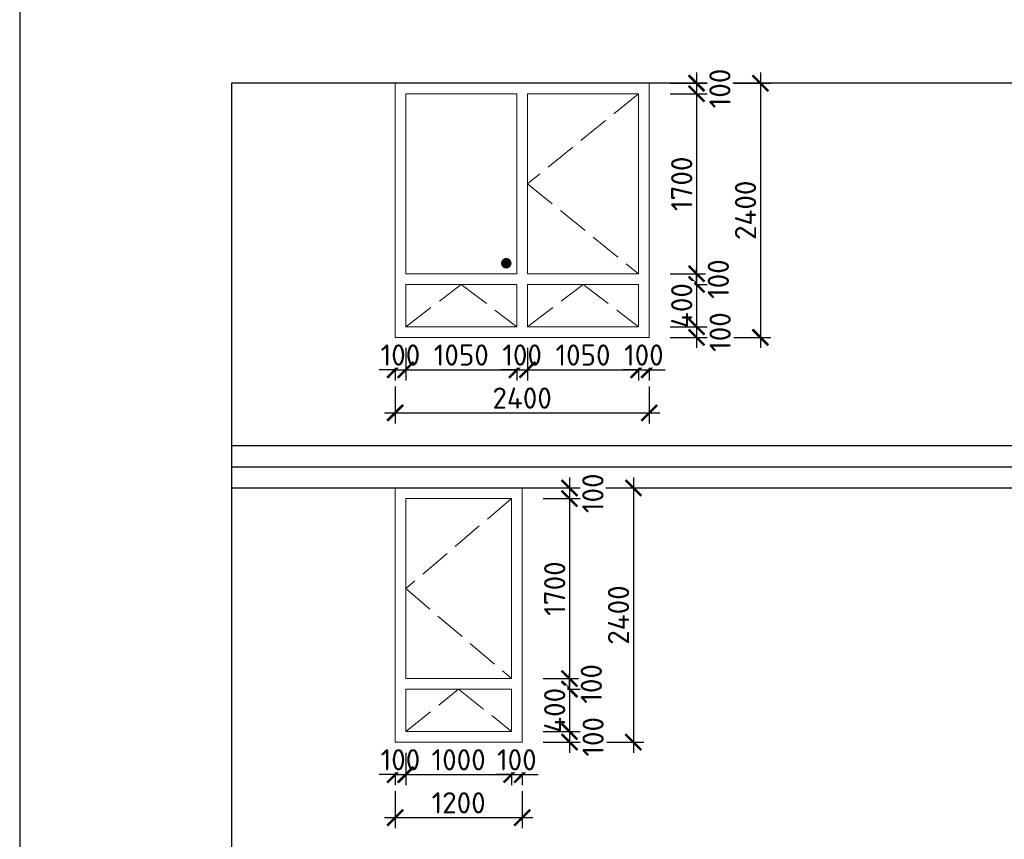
# Model space of a CAD drawing. Header units: millimetres. Extents: x -15250 to 1651995, y -140807 to 78716.
# Tile 41 of 45: x 214952 to 224255, y -18523 to -10784. Entities that reach past the tile are written whole.
import ezdxf

# ---------------------------------------------------------------- set-up
doc = ezdxf.new("R2010")
doc.units = ezdxf.units.MM
doc.header["$LTSCALE"] = 100
doc.header["$PDMODE"] = 3
doc.header["$PDSIZE"] = 150
doc.linetypes.add('0101aČÁRKOVANÁ', pattern=[4, 3, -1])
doc.layers.get('Defpoints').update_dxf_attribs({"lineweight": 9})
doc.layers.add('000-netisk', color=8, linetype='Continuous', plot=False)
for name, color, linetype, lineweight in [('010-kota', 3, 'Continuous', 9), ('010-okno', 10, 'Continuous', 15), ('010-otevirani', 11, '0101aČÁRKOVANÁ', 9)]:
    doc.layers.add(name, color=color, linetype=linetype, lineweight=lineweight)
doc.layers.add('010-srafa', color=11, linetype='Continuous', lineweight=9, transparency=0.5)
doc.styles.add('ISOCPEUR', font='isocpeur.ttf')
doc.dimstyles.new('TSUNAMI_100', dxfattribs={"dimscale": 100, "dimtxt": 2, "dimasz": 1.5, "dimexe": 1, "dimexo": 2, "dimgap": 0.4, "dimtad": 1, "dimdec": 0, "dimrnd": 5, "dimzin": 0, "dimtxsty": 'ISOCPEUR', "dimblk1": 'ARCHTICK', "dimblk2": 'ARCHTICK', "dimsah": 1, "dimcen": 0.09, "dimdle": 1, "dimclrd": 256, "dimclre": 256, "dimclrt": 256, "dimadec": 0, "dimazin": 0, "dimtfac": 1, "dimtdec": 0, "dimtix": 1, "dimtmove": 1, "dimatfit": 3, "dimfxlon": 1, "dimtfill": 1, "dimtolj": 1, "dimtzin": 0, "dimarcsym": 0})

# ---------------------------------------------------------------- blocks, each defined once
blk = doc.blocks.new('_ARCHTICK')
at = {"color": 0, "linetype": 'ByBlock', "const_width": 0.15}
blk.add_lwpolyline([(-0.5, -0.5), (0.5, 0.5)], dxfattribs=at)
blk = doc.blocks.new('*D84')
at = {"layer": '010-kota', "lineweight": -2, "transparency": 16777216}
for p, q in [((221347.1, -11283.6), (221347.1, -11583.6)), ((221099.5, -11383.6), (221447.1, -11383.6)), ((221097.1, -11483.6), (221447.1, -11483.6))]:
    blk.add_line(p, q, dxfattribs=at)
at = {"layer": 'Defpoints', "color": 0, "transparency": 16777216}
for p in [(220899.5, -11383.6), (220799.5, -11483.6), (221347.1, -11483.6)]:
    blk.add_point(p, dxfattribs=at)
at = {"layer": '010-kota', "transparency": 16777216, "insert": (221568.1, -11433.6), "char_height": 200, "attachment_point": 5, "rotation": 90, "style": 'ISOCPEUR', "bg_fill": 3, "box_fill_scale": 1.1, "bg_fill_color": 256, "bg_fill_true_color": 13158600, "bg_fill_transparency": 0}
blk.add_mtext('\\A1;100', dxfattribs=at)
at = {"layer": '010-kota', "lineweight": -2, "transparency": 16777216, "xscale": 150, "yscale": 150, "zscale": 150}
for p, rotation in [((221347.1, -11383.6), 90), ((221347.1, -11483.6), 270)]:
    blk.add_blockref('_ARCHTICK', p, dxfattribs=dict(at, rotation=rotation))
blk = doc.blocks.new('*D85')
at = {"layer": '010-kota', "lineweight": -2, "transparency": 16777216}
for p, q in [((221347.1, -11383.6), (221347.1, -13283.6)), ((221097.1, -11483.6), (221447.1, -11483.6)), ((221097.1, -13183.6), (221447.1, -13183.6))]:
    blk.add_line(p, q, dxfattribs=at)
at = {"layer": 'Defpoints', "color": 0, "transparency": 16777216}
for p in [(220799.5, -11483.6), (220799.5, -13183.6), (221347.1, -13183.6)]:
    blk.add_point(p, dxfattribs=at)
at = {"layer": '010-kota', "lineweight": -2, "transparency": 16777216, "xscale": 150, "yscale": 150, "zscale": 150}
for p, rotation in [((221347.1, -11483.6), 90), ((221347.1, -13183.6), 270)]:
    blk.add_blockref('_ARCHTICK', p, dxfattribs=dict(at, rotation=rotation))
at = {"layer": '010-kota', "transparency": 16777216, "insert": (221207.1, -12333.6), "char_height": 200, "attachment_point": 5, "rotation": 90, "style": 'ISOCPEUR', "bg_fill": 3, "box_fill_scale": 1.1, "bg_fill_color": 256, "bg_fill_true_color": 13158600, "bg_fill_transparency": 0}
blk.add_mtext('\\A1;1700', dxfattribs=at)
blk = doc.blocks.new('*D86')
at = {"layer": '010-kota', "lineweight": -2, "transparency": 16777216}
for p, q in [((221347.1, -13083.6), (221347.1, -13383.6)), ((221097.1, -13183.6), (221447.1, -13183.6)), ((221097.1, -13283.6), (221447.1, -13283.6))]:
    blk.add_line(p, q, dxfattribs=at)
at = {"layer": 'Defpoints', "color": 0, "transparency": 16777216}
for p in [(220799.5, -13183.6), (220799.5, -13283.6), (221347.1, -13283.6)]:
    blk.add_point(p, dxfattribs=at)
at = {"layer": '010-kota', "transparency": 16777216, "insert": (221553.2, -13233.6), "char_height": 200, "attachment_point": 5, "rotation": 90, "style": 'ISOCPEUR', "bg_fill": 3, "box_fill_scale": 1.1, "bg_fill_color": 256, "bg_fill_true_color": 13158600, "bg_fill_transparency": 0}
blk.add_mtext('\\A1;100', dxfattribs=at)
at = {"layer": '010-kota', "lineweight": -2, "transparency": 16777216, "xscale": 150, "yscale": 150, "zscale": 150}
for p, rotation in [((221347.1, -13183.6), 90), ((221347.1, -13283.6), 270)]:
    blk.add_blockref('_ARCHTICK', p, dxfattribs=dict(at, rotation=rotation))
blk = doc.blocks.new('*D87')
at = {"layer": '010-kota', "lineweight": -2, "transparency": 16777216}
for p, q in [((221347.1, -13283.6), (221347.1, -13133.6)), ((221097.1, -13283.6), (221447.1, -13283.6)), ((221347.1, -13283.6), (221347.1, -13683.6)), ((221097.1, -13683.6), (221447.1, -13683.6)), ((221347.1, -13683.6), (221347.1, -13833.6))]:
    blk.add_line(p, q, dxfattribs=at)
at = {"layer": 'Defpoints', "color": 0, "transparency": 16777216}
for p in [(220799.5, -13283.6), (220799.5, -13683.6)]:
    blk.add_point(p, dxfattribs=at)
at = {"layer": '010-kota', "lineweight": -2, "transparency": 16777216, "xscale": 150, "yscale": 150, "zscale": 150}
for p, rotation in [((221347.1, -13283.6), 270), ((221347.1, -13683.6), 90)]:
    blk.add_blockref('_ARCHTICK', p, dxfattribs=dict(at, rotation=rotation))
at = {"layer": '010-kota', "transparency": 16777216, "insert": (221207.1, -13483.6), "char_height": 200, "attachment_point": 5, "rotation": 90, "style": 'ISOCPEUR', "bg_fill": 3, "box_fill_scale": 1.1, "bg_fill_color": 256, "bg_fill_true_color": 13158600, "bg_fill_transparency": 0}
blk.add_mtext('\\A1;400', dxfattribs=at)
at = {"layer": 'Defpoints', "color": 0, "transparency": 16777216}
blk.add_point((221347.1, -13683.6), dxfattribs=at)
blk = doc.blocks.new('*D88')
at = {"layer": '010-kota', "lineweight": -2, "transparency": 16777216}
for p, q in [((221347.1, -13583.6), (221347.1, -13883.6)), ((221097.1, -13683.6), (221447.1, -13683.6)), ((221099.5, -13783.6), (221447.1, -13783.6))]:
    blk.add_line(p, q, dxfattribs=at)
at = {"layer": 'Defpoints', "color": 0, "transparency": 16777216}
for p in [(220799.5, -13683.6), (220899.5, -13783.6), (221347.1, -13783.6)]:
    blk.add_point(p, dxfattribs=at)
at = {"layer": '010-kota', "transparency": 16777216, "insert": (221569.8, -13733.6), "char_height": 200, "attachment_point": 5, "rotation": 90, "style": 'ISOCPEUR', "bg_fill": 3, "box_fill_scale": 1.1, "bg_fill_color": 256, "bg_fill_true_color": 13158600, "bg_fill_transparency": 0}
blk.add_mtext('\\A1;100', dxfattribs=at)
at = {"layer": '010-kota', "lineweight": -2, "transparency": 16777216, "xscale": 150, "yscale": 150, "zscale": 150}
for p, rotation in [((221347.1, -13683.6), 90), ((221347.1, -13783.6), 270)]:
    blk.add_blockref('_ARCHTICK', p, dxfattribs=dict(at, rotation=rotation))
blk = doc.blocks.new('*D89')
at = {"layer": '010-kota', "lineweight": -2, "transparency": 16777216}
for p, q in [((218599.5, -13883.6), (218599.5, -14190.4)), ((218499.5, -13983.6), (218499.5, -14190.4)), ((218499.5, -14090.4), (218349.5, -14090.4)), ((218499.5, -14090.4), (218599.5, -14090.4)), ((218599.5, -14090.4), (218749.5, -14090.4))]:
    blk.add_line(p, q, dxfattribs=at)
at = {"layer": 'Defpoints', "color": 0, "transparency": 16777216}
for p in [(218599.5, -13683.6), (218499.5, -13783.6)]:
    blk.add_point(p, dxfattribs=at)
at = {"layer": '010-kota', "lineweight": -2, "transparency": 16777216, "xscale": 150, "yscale": 150, "zscale": 150}
blk.add_blockref('_ARCHTICK', (218499.5, -14090.4), dxfattribs=at)
at = {"layer": '010-kota', "lineweight": -2, "transparency": 16777216, "xscale": 150, "yscale": 150, "zscale": 150, "rotation": 180}
blk.add_blockref('_ARCHTICK', (218599.5, -14090.4), dxfattribs=at)
at = {"layer": '010-kota', "transparency": 16777216, "insert": (218549.5, -13950.4), "char_height": 200, "attachment_point": 5, "style": 'ISOCPEUR', "bg_fill": 3, "box_fill_scale": 1.1, "bg_fill_color": 256, "bg_fill_true_color": 13158600, "bg_fill_transparency": 0}
blk.add_mtext('\\A1;100', dxfattribs=at)
at = {"layer": 'Defpoints', "color": 0, "transparency": 16777216}
blk.add_point((218599.5, -14090.4), dxfattribs=at)
blk = doc.blocks.new('*D90')
at = {"layer": '010-kota', "lineweight": -2, "transparency": 16777216}
for p, q in [((218599.5, -13883.6), (218599.5, -14190.4)), ((219649.5, -13883.6), (219649.5, -14190.4)), ((218499.5, -14090.4), (219749.5, -14090.4))]:
    blk.add_line(p, q, dxfattribs=at)
at = {"layer": 'Defpoints', "color": 0, "transparency": 16777216}
for p in [(218599.5, -13683.6), (219649.5, -13683.6), (219649.5, -14090.4)]:
    blk.add_point(p, dxfattribs=at)
at = {"layer": '010-kota', "lineweight": -2, "transparency": 16777216, "xscale": 150, "yscale": 150, "zscale": 150, "rotation": 180}
blk.add_blockref('_ARCHTICK', (218599.5, -14090.4), dxfattribs=at)
at = {"layer": '010-kota', "lineweight": -2, "transparency": 16777216, "xscale": 150, "yscale": 150, "zscale": 150}
blk.add_blockref('_ARCHTICK', (219649.5, -14090.4), dxfattribs=at)
at = {"layer": '010-kota', "transparency": 16777216, "insert": (219124.5, -13950.4), "char_height": 200, "attachment_point": 5, "style": 'ISOCPEUR', "bg_fill": 3, "box_fill_scale": 1.1, "bg_fill_color": 256, "bg_fill_true_color": 13158600, "bg_fill_transparency": 0}
blk.add_mtext('\\A1;1050', dxfattribs=at)
blk = doc.blocks.new('*D91')
at = {"layer": '010-kota', "lineweight": -2, "transparency": 16777216}
for p, q in [((219649.5, -13883.6), (219649.5, -14190.4)), ((219749.5, -13883.6), (219749.5, -14190.4)), ((219649.5, -14090.4), (219499.5, -14090.4)), ((219649.5, -14090.4), (219749.5, -14090.4)), ((219749.5, -14090.4), (219899.5, -14090.4))]:
    blk.add_line(p, q, dxfattribs=at)
at = {"layer": 'Defpoints', "color": 0, "transparency": 16777216}
for p in [(219649.5, -13683.6), (219749.5, -13683.6)]:
    blk.add_point(p, dxfattribs=at)
at = {"layer": '010-kota', "lineweight": -2, "transparency": 16777216, "xscale": 150, "yscale": 150, "zscale": 150}
blk.add_blockref('_ARCHTICK', (219649.5, -14090.4), dxfattribs=at)
at = {"layer": '010-kota', "lineweight": -2, "transparency": 16777216, "xscale": 150, "yscale": 150, "zscale": 150, "rotation": 180}
blk.add_blockref('_ARCHTICK', (219749.5, -14090.4), dxfattribs=at)
at = {"layer": '010-kota', "transparency": 16777216, "insert": (219699.5, -13950.4), "char_height": 200, "attachment_point": 5, "style": 'ISOCPEUR', "bg_fill": 3, "box_fill_scale": 1.1, "bg_fill_color": 256, "bg_fill_true_color": 13158600, "bg_fill_transparency": 0}
blk.add_mtext('\\A1;100', dxfattribs=at)
at = {"layer": 'Defpoints', "color": 0, "transparency": 16777216}
blk.add_point((219749.5, -14090.4), dxfattribs=at)
blk = doc.blocks.new('*D92')
at = {"layer": '010-kota', "lineweight": -2, "transparency": 16777216}
for p, q in [((219749.5, -13883.6), (219749.5, -14190.4)), ((220799.5, -13883.6), (220799.5, -14190.4)), ((219649.5, -14090.4), (220899.5, -14090.4))]:
    blk.add_line(p, q, dxfattribs=at)
at = {"layer": 'Defpoints', "color": 0, "transparency": 16777216}
for p in [(219749.5, -13683.6), (220799.5, -13683.6), (220799.5, -14090.4)]:
    blk.add_point(p, dxfattribs=at)
at = {"layer": '010-kota', "lineweight": -2, "transparency": 16777216, "xscale": 150, "yscale": 150, "zscale": 150, "rotation": 180}
blk.add_blockref('_ARCHTICK', (219749.5, -14090.4), dxfattribs=at)
at = {"layer": '010-kota', "lineweight": -2, "transparency": 16777216, "xscale": 150, "yscale": 150, "zscale": 150}
blk.add_blockref('_ARCHTICK', (220799.5, -14090.4), dxfattribs=at)
at = {"layer": '010-kota', "transparency": 16777216, "insert": (220274.5, -13950.4), "char_height": 200, "attachment_point": 5, "style": 'ISOCPEUR', "bg_fill": 3, "box_fill_scale": 1.1, "bg_fill_color": 256, "bg_fill_true_color": 13158600, "bg_fill_transparency": 0}
blk.add_mtext('\\A1;1050', dxfattribs=at)
blk = doc.blocks.new('*D93')
at = {"layer": '010-kota', "lineweight": -2, "transparency": 16777216}
for p, q in [((220799.5, -13883.6), (220799.5, -14190.4)), ((220899.5, -13983.6), (220899.5, -14190.4)), ((220799.5, -14090.4), (220649.5, -14090.4)), ((220799.5, -14090.4), (220899.5, -14090.4)), ((220899.5, -14090.4), (221049.5, -14090.4))]:
    blk.add_line(p, q, dxfattribs=at)
at = {"layer": 'Defpoints', "color": 0, "transparency": 16777216}
for p in [(220799.5, -13683.6), (220899.5, -13783.6)]:
    blk.add_point(p, dxfattribs=at)
at = {"layer": '010-kota', "lineweight": -2, "transparency": 16777216, "xscale": 150, "yscale": 150, "zscale": 150}
blk.add_blockref('_ARCHTICK', (220799.5, -14090.4), dxfattribs=at)
at = {"layer": '010-kota', "lineweight": -2, "transparency": 16777216, "xscale": 150, "yscale": 150, "zscale": 150, "rotation": 180}
blk.add_blockref('_ARCHTICK', (220899.5, -14090.4), dxfattribs=at)
at = {"layer": '010-kota', "transparency": 16777216, "insert": (220849.5, -13950.4), "char_height": 200, "attachment_point": 5, "style": 'ISOCPEUR', "bg_fill": 3, "box_fill_scale": 1.1, "bg_fill_color": 256, "bg_fill_true_color": 13158600, "bg_fill_transparency": 0}
blk.add_mtext('\\A1;100', dxfattribs=at)
at = {"layer": 'Defpoints', "color": 0, "transparency": 16777216}
blk.add_point((220899.5, -14090.4), dxfattribs=at)
blk = doc.blocks.new('*D94')
at = {"layer": '010-kota', "lineweight": -2, "transparency": 16777216}
for p, q in [((221950.2, -11283.6), (221950.2, -13883.6)), ((221700.2, -11383.6), (222050.2, -11383.6)), ((221700.2, -13783.6), (222050.2, -13783.6))]:
    blk.add_line(p, q, dxfattribs=at)
at = {"layer": 'Defpoints', "color": 0, "transparency": 16777216}
for p in [(220899.5, -11383.6), (220899.5, -13783.6), (221950.2, -13783.6)]:
    blk.add_point(p, dxfattribs=at)
at = {"layer": '010-kota', "lineweight": -2, "transparency": 16777216, "xscale": 150, "yscale": 150, "zscale": 150}
for p, rotation in [((221950.2, -11383.6), 90), ((221950.2, -13783.6), 270)]:
    blk.add_blockref('_ARCHTICK', p, dxfattribs=dict(at, rotation=rotation))
at = {"layer": '010-kota', "transparency": 16777216, "insert": (221810.2, -12583.6), "char_height": 200, "attachment_point": 5, "rotation": 90, "style": 'ISOCPEUR', "bg_fill": 3, "box_fill_scale": 1.1, "bg_fill_color": 256, "bg_fill_true_color": 13158600, "bg_fill_transparency": 0}
blk.add_mtext('\\A1;2400', dxfattribs=at)
blk = doc.blocks.new('*D95')
at = {"layer": '010-kota', "lineweight": -2, "transparency": 16777216}
for p, q in [((218499.5, -14246.7), (218499.5, -14596.7)), ((220899.5, -14246.7), (220899.5, -14596.7)), ((218399.5, -14496.7), (220999.5, -14496.7))]:
    blk.add_line(p, q, dxfattribs=at)
at = {"layer": 'Defpoints', "color": 0, "transparency": 16777216}
for p in [(218499.5, -13783.6), (220899.5, -13783.6), (220899.5, -14496.7)]:
    blk.add_point(p, dxfattribs=at)
at = {"layer": '010-kota', "lineweight": -2, "transparency": 16777216, "xscale": 150, "yscale": 150, "zscale": 150, "rotation": 180}
blk.add_blockref('_ARCHTICK', (218499.5, -14496.7), dxfattribs=at)
at = {"layer": '010-kota', "lineweight": -2, "transparency": 16777216, "xscale": 150, "yscale": 150, "zscale": 150}
blk.add_blockref('_ARCHTICK', (220899.5, -14496.7), dxfattribs=at)
at = {"layer": '010-kota', "transparency": 16777216, "insert": (219699.5, -14356.7), "char_height": 200, "attachment_point": 5, "style": 'ISOCPEUR', "bg_fill": 3, "box_fill_scale": 1.1, "bg_fill_color": 256, "bg_fill_true_color": 13158600, "bg_fill_transparency": 0}
blk.add_mtext('\\A1;2400', dxfattribs=at)
blk = doc.blocks.new('*D96')
at = {"layer": '010-kota', "lineweight": -2, "transparency": 16777216}
for p, q in [((220147.1, -15105.8), (220147.1, -15405.8)), ((219899.5, -15205.8), (220247.1, -15205.8)), ((219897.1, -15305.8), (220247.1, -15305.8))]:
    blk.add_line(p, q, dxfattribs=at)
at = {"layer": 'Defpoints', "color": 0, "transparency": 16777216}
for p in [(219699.5, -15205.8), (219599.5, -15305.8), (220147.1, -15305.8)]:
    blk.add_point(p, dxfattribs=at)
at = {"layer": '010-kota', "transparency": 16777216, "insert": (220368.1, -15255.8), "char_height": 200, "attachment_point": 5, "rotation": 90, "style": 'ISOCPEUR', "bg_fill": 3, "box_fill_scale": 1.1, "bg_fill_color": 256, "bg_fill_true_color": 13158600, "bg_fill_transparency": 0}
blk.add_mtext('\\A1;100', dxfattribs=at)
at = {"layer": '010-kota', "lineweight": -2, "transparency": 16777216, "xscale": 150, "yscale": 150, "zscale": 150}
for p, rotation in [((220147.1, -15205.8), 90), ((220147.1, -15305.8), 270)]:
    blk.add_blockref('_ARCHTICK', p, dxfattribs=dict(at, rotation=rotation))
blk = doc.blocks.new('*D97')
at = {"layer": '010-kota', "lineweight": -2, "transparency": 16777216}
for p, q in [((220147.1, -15205.8), (220147.1, -17105.8)), ((219897.1, -15305.8), (220247.1, -15305.8)), ((219897.1, -17005.8), (220247.1, -17005.8))]:
    blk.add_line(p, q, dxfattribs=at)
at = {"layer": 'Defpoints', "color": 0, "transparency": 16777216}
for p in [(219599.5, -15305.8), (219599.5, -17005.8), (220147.1, -17005.8)]:
    blk.add_point(p, dxfattribs=at)
at = {"layer": '010-kota', "lineweight": -2, "transparency": 16777216, "xscale": 150, "yscale": 150, "zscale": 150}
for p, rotation in [((220147.1, -15305.8), 90), ((220147.1, -17005.8), 270)]:
    blk.add_blockref('_ARCHTICK', p, dxfattribs=dict(at, rotation=rotation))
at = {"layer": '010-kota', "transparency": 16777216, "insert": (220007.1, -16155.8), "char_height": 200, "attachment_point": 5, "rotation": 90, "style": 'ISOCPEUR', "bg_fill": 3, "box_fill_scale": 1.1, "bg_fill_color": 256, "bg_fill_true_color": 13158600, "bg_fill_transparency": 0}
blk.add_mtext('\\A1;1700', dxfattribs=at)
blk = doc.blocks.new('*D98')
at = {"layer": '010-kota', "lineweight": -2, "transparency": 16777216}
for p, q in [((220147.1, -16905.8), (220147.1, -17205.8)), ((219897.1, -17005.8), (220247.1, -17005.8)), ((219897.1, -17105.8), (220247.1, -17105.8))]:
    blk.add_line(p, q, dxfattribs=at)
at = {"layer": 'Defpoints', "color": 0, "transparency": 16777216}
for p in [(219599.5, -17005.8), (219599.5, -17105.8), (220147.1, -17105.8)]:
    blk.add_point(p, dxfattribs=at)
at = {"layer": '010-kota', "transparency": 16777216, "insert": (220353.2, -17055.8), "char_height": 200, "attachment_point": 5, "rotation": 90, "style": 'ISOCPEUR', "bg_fill": 3, "box_fill_scale": 1.1, "bg_fill_color": 256, "bg_fill_true_color": 13158600, "bg_fill_transparency": 0}
blk.add_mtext('\\A1;100', dxfattribs=at)
at = {"layer": '010-kota', "lineweight": -2, "transparency": 16777216, "xscale": 150, "yscale": 150, "zscale": 150}
for p, rotation in [((220147.1, -17005.8), 90), ((220147.1, -17105.8), 270)]:
    blk.add_blockref('_ARCHTICK', p, dxfattribs=dict(at, rotation=rotation))
blk = doc.blocks.new('*D99')
at = {"layer": '010-kota', "lineweight": -2, "transparency": 16777216}
for p, q in [((220147.1, -17105.8), (220147.1, -16955.8)), ((219897.1, -17105.8), (220247.1, -17105.8)), ((220147.1, -17105.8), (220147.1, -17505.8)), ((219897.1, -17505.8), (220247.1, -17505.8)), ((220147.1, -17505.8), (220147.1, -17655.8))]:
    blk.add_line(p, q, dxfattribs=at)
at = {"layer": 'Defpoints', "color": 0, "transparency": 16777216}
for p in [(219599.5, -17105.8), (219599.5, -17505.8)]:
    blk.add_point(p, dxfattribs=at)
at = {"layer": '010-kota', "lineweight": -2, "transparency": 16777216, "xscale": 150, "yscale": 150, "zscale": 150}
for p, rotation in [((220147.1, -17105.8), 270), ((220147.1, -17505.8), 90)]:
    blk.add_blockref('_ARCHTICK', p, dxfattribs=dict(at, rotation=rotation))
at = {"layer": '010-kota', "transparency": 16777216, "insert": (220007.1, -17305.8), "char_height": 200, "attachment_point": 5, "rotation": 90, "style": 'ISOCPEUR', "bg_fill": 3, "box_fill_scale": 1.1, "bg_fill_color": 256, "bg_fill_true_color": 13158600, "bg_fill_transparency": 0}
blk.add_mtext('\\A1;400', dxfattribs=at)
at = {"layer": 'Defpoints', "color": 0, "transparency": 16777216}
blk.add_point((220147.1, -17505.8), dxfattribs=at)
blk = doc.blocks.new('*D100')
at = {"layer": '010-kota', "lineweight": -2, "transparency": 16777216}
for p, q in [((220147.1, -17405.8), (220147.1, -17705.8)), ((219897.1, -17505.8), (220247.1, -17505.8)), ((219899.5, -17605.8), (220247.1, -17605.8))]:
    blk.add_line(p, q, dxfattribs=at)
at = {"layer": 'Defpoints', "color": 0, "transparency": 16777216}
for p in [(219599.5, -17505.8), (219699.5, -17605.8), (220147.1, -17605.8)]:
    blk.add_point(p, dxfattribs=at)
at = {"layer": '010-kota', "transparency": 16777216, "insert": (220369.8, -17555.8), "char_height": 200, "attachment_point": 5, "rotation": 90, "style": 'ISOCPEUR', "bg_fill": 3, "box_fill_scale": 1.1, "bg_fill_color": 256, "bg_fill_true_color": 13158600, "bg_fill_transparency": 0}
blk.add_mtext('\\A1;100', dxfattribs=at)
at = {"layer": '010-kota', "lineweight": -2, "transparency": 16777216, "xscale": 150, "yscale": 150, "zscale": 150}
for p, rotation in [((220147.1, -17505.8), 90), ((220147.1, -17605.8), 270)]:
    blk.add_blockref('_ARCHTICK', p, dxfattribs=dict(at, rotation=rotation))
blk = doc.blocks.new('*D101')
at = {"layer": '010-kota', "lineweight": -2, "transparency": 16777216}
for p, q in [((218599.5, -17705.8), (218599.5, -18012.6)), ((218499.5, -17805.8), (218499.5, -18012.6)), ((218499.5, -17912.6), (218349.5, -17912.6)), ((218499.5, -17912.6), (218599.5, -17912.6)), ((218599.5, -17912.6), (218749.5, -17912.6))]:
    blk.add_line(p, q, dxfattribs=at)
at = {"layer": 'Defpoints', "color": 0, "transparency": 16777216}
for p in [(218599.5, -17505.8), (218499.5, -17605.8)]:
    blk.add_point(p, dxfattribs=at)
at = {"layer": '010-kota', "lineweight": -2, "transparency": 16777216, "xscale": 150, "yscale": 150, "zscale": 150}
blk.add_blockref('_ARCHTICK', (218499.5, -17912.6), dxfattribs=at)
at = {"layer": '010-kota', "lineweight": -2, "transparency": 16777216, "xscale": 150, "yscale": 150, "zscale": 150, "rotation": 180}
blk.add_blockref('_ARCHTICK', (218599.5, -17912.6), dxfattribs=at)
at = {"layer": '010-kota', "transparency": 16777216, "insert": (218549.5, -17772.6), "char_height": 200, "attachment_point": 5, "style": 'ISOCPEUR', "bg_fill": 3, "box_fill_scale": 1.1, "bg_fill_color": 256, "bg_fill_true_color": 13158600, "bg_fill_transparency": 0}
blk.add_mtext('\\A1;100', dxfattribs=at)
at = {"layer": 'Defpoints', "color": 0, "transparency": 16777216}
blk.add_point((218599.5, -17912.6), dxfattribs=at)
blk = doc.blocks.new('*D102')
at = {"layer": '010-kota', "lineweight": -2, "transparency": 16777216}
for p, q in [((218599.5, -17705.8), (218599.5, -18012.6)), ((219599.5, -17705.8), (219599.5, -18012.6)), ((218499.5, -17912.6), (219699.5, -17912.6))]:
    blk.add_line(p, q, dxfattribs=at)
at = {"layer": 'Defpoints', "color": 0, "transparency": 16777216}
for p in [(218599.5, -17505.8), (219599.5, -17505.8), (219599.5, -17912.6)]:
    blk.add_point(p, dxfattribs=at)
at = {"layer": '010-kota', "lineweight": -2, "transparency": 16777216, "xscale": 150, "yscale": 150, "zscale": 150, "rotation": 180}
blk.add_blockref('_ARCHTICK', (218599.5, -17912.6), dxfattribs=at)
at = {"layer": '010-kota', "lineweight": -2, "transparency": 16777216, "xscale": 150, "yscale": 150, "zscale": 150}
blk.add_blockref('_ARCHTICK', (219599.5, -17912.6), dxfattribs=at)
at = {"layer": '010-kota', "transparency": 16777216, "insert": (219099.5, -17772.6), "char_height": 200, "attachment_point": 5, "style": 'ISOCPEUR', "bg_fill": 3, "box_fill_scale": 1.1, "bg_fill_color": 256, "bg_fill_true_color": 13158600, "bg_fill_transparency": 0}
blk.add_mtext('\\A1;1000', dxfattribs=at)
blk = doc.blocks.new('*D103')
at = {"layer": '010-kota', "lineweight": -2, "transparency": 16777216}
for p, q in [((219599.5, -17705.8), (219599.5, -18012.6)), ((219699.5, -17705.8), (219699.5, -18012.6)), ((219599.5, -17912.6), (219449.5, -17912.6)), ((219599.5, -17912.6), (219699.5, -17912.6)), ((219699.5, -17912.6), (219849.5, -17912.6))]:
    blk.add_line(p, q, dxfattribs=at)
at = {"layer": 'Defpoints', "color": 0, "transparency": 16777216}
for p in [(219599.5, -17505.8), (219699.5, -17505.8)]:
    blk.add_point(p, dxfattribs=at)
at = {"layer": '010-kota', "lineweight": -2, "transparency": 16777216, "xscale": 150, "yscale": 150, "zscale": 150}
blk.add_blockref('_ARCHTICK', (219599.5, -17912.6), dxfattribs=at)
at = {"layer": '010-kota', "lineweight": -2, "transparency": 16777216, "xscale": 150, "yscale": 150, "zscale": 150, "rotation": 180}
blk.add_blockref('_ARCHTICK', (219699.5, -17912.6), dxfattribs=at)
at = {"layer": '010-kota', "transparency": 16777216, "insert": (219649.5, -17772.6), "char_height": 200, "attachment_point": 5, "style": 'ISOCPEUR', "bg_fill": 3, "box_fill_scale": 1.1, "bg_fill_color": 256, "bg_fill_true_color": 13158600, "bg_fill_transparency": 0}
blk.add_mtext('\\A1;100', dxfattribs=at)
at = {"layer": 'Defpoints', "color": 0, "transparency": 16777216}
blk.add_point((219699.5, -17912.6), dxfattribs=at)
blk = doc.blocks.new('*D104')
at = {"layer": '010-kota', "lineweight": -2, "transparency": 16777216}
for p, q in [((220750.2, -15105.8), (220750.2, -17705.8)), ((220500.2, -15205.8), (220850.2, -15205.8)), ((220500.2, -17605.8), (220850.2, -17605.8))]:
    blk.add_line(p, q, dxfattribs=at)
at = {"layer": 'Defpoints', "color": 0, "transparency": 16777216}
for p in [(219699.5, -15205.8), (219699.5, -17605.8), (220750.2, -17605.8)]:
    blk.add_point(p, dxfattribs=at)
at = {"layer": '010-kota', "lineweight": -2, "transparency": 16777216, "xscale": 150, "yscale": 150, "zscale": 150}
for p, rotation in [((220750.2, -15205.8), 90), ((220750.2, -17605.8), 270)]:
    blk.add_blockref('_ARCHTICK', p, dxfattribs=dict(at, rotation=rotation))
at = {"layer": '010-kota', "transparency": 16777216, "insert": (220610.2, -16405.8), "char_height": 200, "attachment_point": 5, "rotation": 90, "style": 'ISOCPEUR', "bg_fill": 3, "box_fill_scale": 1.1, "bg_fill_color": 256, "bg_fill_true_color": 13158600, "bg_fill_transparency": 0}
blk.add_mtext('\\A1;2400', dxfattribs=at)
blk = doc.blocks.new('*D105')
at = {"layer": '010-kota', "lineweight": -2, "transparency": 16777216}
for p, q in [((218499.5, -18068.9), (218499.5, -18418.9)), ((219699.5, -18068.9), (219699.5, -18418.9)), ((218399.5, -18318.9), (219799.5, -18318.9))]:
    blk.add_line(p, q, dxfattribs=at)
at = {"layer": 'Defpoints', "color": 0, "transparency": 16777216}
for p in [(218499.5, -17605.8), (219699.5, -17605.8), (219699.5, -18318.9)]:
    blk.add_point(p, dxfattribs=at)
at = {"layer": '010-kota', "lineweight": -2, "transparency": 16777216, "xscale": 150, "yscale": 150, "zscale": 150, "rotation": 180}
blk.add_blockref('_ARCHTICK', (218499.5, -18318.9), dxfattribs=at)
at = {"layer": '010-kota', "lineweight": -2, "transparency": 16777216, "xscale": 150, "yscale": 150, "zscale": 150}
blk.add_blockref('_ARCHTICK', (219699.5, -18318.9), dxfattribs=at)
at = {"layer": '010-kota', "transparency": 16777216, "insert": (219099.5, -18178.9), "char_height": 200, "attachment_point": 5, "style": 'ISOCPEUR', "bg_fill": 3, "box_fill_scale": 1.1, "bg_fill_color": 256, "bg_fill_true_color": 13158600, "bg_fill_transparency": 0}
blk.add_mtext('\\A1;1200', dxfattribs=at)

msp = doc.modelspace()

# ---------------------------------------------------------------- hatches: boundary and pattern name
at = {"layer": '010-srafa'}
h = msp.add_hatch(color=256, dxfattribs=at)
h.dxf.hatch_style = 1
edge = h.paths.add_edge_path()
edge.add_arc((219549.5, -13083.6), 50, 0, 360)

# ---------------------------------------------------------------- linework, layer by layer
msp.add_line((216952.4, -15005.8), (234952.4, -15005.8))
at = {"layer": '000-netisk'}
for p, q in [((216952.4, -14805.8), (234952.4, -14805.8)), ((216952.4, -15205.8), (234952.4, -15205.8))]:
    msp.add_line(p, q, dxfattribs=at)
for points in [[(235952.4, -40083.6), (235952.4, -10383.6), (214952.4, -10383.6), (214952.4, -40083.6)], [(234952.4, -39083.6), (234952.4, -11383.6), (216952.4, -11383.6), (216952.4, -39083.6)]]:
    msp.add_lwpolyline(points, close=True, dxfattribs=at)
at = {"layer": '010-okno'}
for points in [[(220899.5, -11383.6), (218499.5, -11383.6), (218499.5, -13783.6), (220899.5, -13783.6)], [(218599.5, -11483.6), (219649.5, -11483.6), (219649.5, -13183.6), (218599.5, -13183.6)], [(220799.5, -11483.6), (219749.5, -11483.6), (219749.5, -13183.6), (220799.5, -13183.6)], [(218599.5, -13283.6), (219649.5, -13283.6), (219649.5, -13683.6), (218599.5, -13683.6)], [(220799.5, -13283.6), (219749.5, -13283.6), (219749.5, -13683.6), (220799.5, -13683.6)], [(219699.5, -15205.8), (218499.5, -15205.8), (218499.5, -17605.8), (219699.5, -17605.8)], [(218599.5, -15305.8), (219599.5, -15305.8), (219599.5, -17005.8), (218599.5, -17005.8)], [(218599.5, -17105.8), (219599.5, -17105.8), (219599.5, -17505.8), (218599.5, -17505.8)]]:
    msp.add_lwpolyline(points, close=True, dxfattribs=at)
at = {"layer": '010-otevirani'}
for points in [[(220799.5, -11483.6), (219749.5, -12333.6), (220799.5, -13183.6)], [(218599.5, -13683.6), (219124.5, -13283.6), (219649.5, -13683.6)], [(219749.5, -13683.6), (220274.5, -13283.6), (220799.5, -13683.6)], [(219599.5, -15305.8), (218599.5, -16155.8), (219599.5, -17005.8)], [(218599.5, -17505.8), (219099.5, -17105.8), (219599.5, -17505.8)]]:
    msp.add_lwpolyline(points, dxfattribs=at)

# ---------------------------------------------------------------- next in the draw order: dimensions: what is measured, and where the dimension line sits
at = {"layer": '010-kota'}
for base, p1, p2, picture, middle in [((221347.1, -11483.6), (220899.5, -11383.6), (220799.5, -11483.6), '*D84', (221568.1, -11433.6)), ((220147.1, -15305.8), (219699.5, -15205.8), (219599.5, -15305.8), '*D96', (220368.1, -15255.8))]:
    dim = msp.add_linear_dim(base=base, p1=p1, p2=p2, angle=90, dimstyle='TSUNAMI_100', override={"dimtmove": 2}, dxfattribs=at)
    dim.commit()
    dim.dimension.update_dxf_attribs({"geometry": picture, "text_midpoint": middle, "dimtype": 160})
for base, p1, p2, picture, middle in [((218599.5, -14090.4), (218499.5, -13783.6), (218599.5, -13683.6), '*D89', (218549.5, -13950.4)), ((218599.5, -17912.6), (218499.5, -17605.8), (218599.5, -17505.8), '*D101', (218549.5, -17772.6))]:
    dim = msp.add_linear_dim(base=base, p1=p1, p2=p2, dimstyle='TSUNAMI_100', dxfattribs=at)
    dim.commit()
    dim.dimension.update_dxf_attribs({"geometry": picture, "text_midpoint": middle})

# ---------------------------------------------------------------- next in the draw order: dimensions: what is measured, and where the dimension line sits
for base, p1, p2, picture, middle in [((221347.1, -13183.6), (220799.5, -11483.6), (220799.5, -13183.6), '*D85', (221207.1, -12333.6)), ((220147.1, -17005.8), (219599.5, -15305.8), (219599.5, -17005.8), '*D97', (220007.1, -16155.8))]:
    dim = msp.add_linear_dim(base=base, p1=p1, p2=p2, angle=90, dimstyle='TSUNAMI_100', dxfattribs=at)
    dim.commit()
    dim.dimension.update_dxf_attribs({"geometry": picture, "text_midpoint": middle})
dim = msp.add_linear_dim(base=(219649.5, -14090.4), p1=(218599.5, -13683.6), p2=(219649.5, -13683.6), dimstyle='TSUNAMI_100', dxfattribs=at)
dim.commit()
dim.dimension.update_dxf_attribs({"geometry": '*D90', "text_midpoint": (219124.5, -13950.4)})

# ---------------------------------------------------------------- next in the draw order: dimensions: what is measured, and where the dimension line sits
for base, p1, p2, picture, middle in [((221347.1, -13283.6), (220799.5, -13183.6), (220799.5, -13283.6), '*D86', (221553.2, -13233.6)), ((220147.1, -17105.8), (219599.5, -17005.8), (219599.5, -17105.8), '*D98', (220353.2, -17055.8))]:
    dim = msp.add_linear_dim(base=base, p1=p1, p2=p2, angle=90, dimstyle='TSUNAMI_100', override={"dimtmove": 2}, dxfattribs=at)
    dim.commit()
    dim.dimension.update_dxf_attribs({"geometry": picture, "text_midpoint": middle, "dimtype": 160})
dim = msp.add_linear_dim(base=(219749.5, -14090.4), p1=(219649.5, -13683.6), p2=(219749.5, -13683.6), dimstyle='TSUNAMI_100', dxfattribs=at)
dim.commit()
dim.dimension.update_dxf_attribs({"geometry": '*D91', "text_midpoint": (219699.5, -13950.4)})

# ---------------------------------------------------------------- next in the draw order: dimensions: what is measured, and where the dimension line sits
for base, p1, p2, picture, middle in [((221347.1, -13683.6), (220799.5, -13283.6), (220799.5, -13683.6), '*D87', (221207.1, -13483.6)), ((220147.1, -17505.8), (219599.5, -17105.8), (219599.5, -17505.8), '*D99', (220007.1, -17305.8))]:
    dim = msp.add_linear_dim(base=base, p1=p1, p2=p2, angle=90, dimstyle='TSUNAMI_100', dxfattribs=at)
    dim.commit()
    dim.dimension.update_dxf_attribs({"geometry": picture, "text_midpoint": middle})

# ---------------------------------------------------------------- next in the draw order: dimensions: what is measured, and where the dimension line sits
for base, p1, p2, picture, middle in [((221347.1, -13783.6), (220799.5, -13683.6), (220899.5, -13783.6), '*D88', (221569.8, -13733.6)), ((220147.1, -17605.8), (219599.5, -17505.8), (219699.5, -17605.8), '*D100', (220369.8, -17555.8))]:
    dim = msp.add_linear_dim(base=base, p1=p1, p2=p2, angle=90, dimstyle='TSUNAMI_100', override={"dimtmove": 2}, dxfattribs=at)
    dim.commit()
    dim.dimension.update_dxf_attribs({"geometry": picture, "text_midpoint": middle, "dimtype": 160})

# ---------------------------------------------------------------- next in the draw order: dimensions: what is measured, and where the dimension line sits
for base, p1, p2, picture, middle in [((220799.5, -14090.4), (219749.5, -13683.6), (220799.5, -13683.6), '*D92', (220274.5, -13950.4)), ((219599.5, -17912.6), (218599.5, -17505.8), (219599.5, -17505.8), '*D102', (219099.5, -17772.6))]:
    dim = msp.add_linear_dim(base=base, p1=p1, p2=p2, dimstyle='TSUNAMI_100', dxfattribs=at)
    dim.commit()
    dim.dimension.update_dxf_attribs({"geometry": picture, "text_midpoint": middle})

# ---------------------------------------------------------------- next in the draw order: dimensions: what is measured, and where the dimension line sits
for base, p1, p2, picture, middle in [((220899.5, -14090.4), (220799.5, -13683.6), (220899.5, -13783.6), '*D93', (220849.5, -13950.4)), ((219699.5, -17912.6), (219599.5, -17505.8), (219699.5, -17505.8), '*D103', (219649.5, -17772.6))]:
    dim = msp.add_linear_dim(base=base, p1=p1, p2=p2, dimstyle='TSUNAMI_100', dxfattribs=at)
    dim.commit()
    dim.dimension.update_dxf_attribs({"geometry": picture, "text_midpoint": middle})

# ---------------------------------------------------------------- next in the draw order: dimensions: what is measured, and where the dimension line sits
for base, p1, p2, picture, middle in [((221950.2, -13783.6), (220899.5, -11383.6), (220899.5, -13783.6), '*D94', (221810.2, -12583.6)), ((220750.2, -17605.8), (219699.5, -15205.8), (219699.5, -17605.8), '*D104', (220610.2, -16405.8))]:
    dim = msp.add_linear_dim(base=base, p1=p1, p2=p2, angle=90, dimstyle='TSUNAMI_100', dxfattribs=at)
    dim.commit()
    dim.dimension.update_dxf_attribs({"geometry": picture, "text_midpoint": middle})

# ---------------------------------------------------------------- next in the draw order: dimensions: what is measured, and where the dimension line sits
for base, p1, p2, picture, middle in [((220899.5, -14496.7), (218499.5, -13783.6), (220899.5, -13783.6), '*D95', (219699.5, -14356.7)), ((219699.5, -18318.9), (218499.5, -17605.8), (219699.5, -17605.8), '*D105', (219099.5, -18178.9))]:
    dim = msp.add_linear_dim(base=base, p1=p1, p2=p2, dimstyle='TSUNAMI_100', dxfattribs=at)
    dim.commit()
    dim.dimension.update_dxf_attribs({"geometry": picture, "text_midpoint": middle})

doc.saveas('drawing.dxf')
